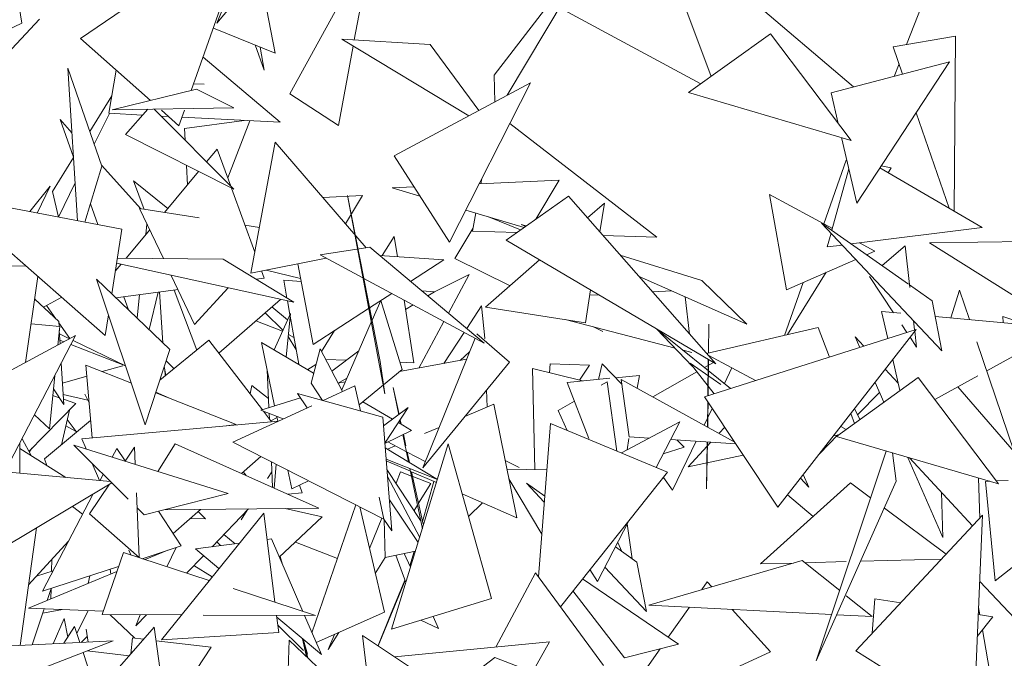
# Model space of a CAD drawing. Header units: metres. Extents: x -14.5 to 13.2, y -19 to 3.3.
# Tile 200 of 210: x 11.82 to 12.015, y 2.874 to 3.001. Entities that reach past the tile are written whole.
import ezdxf

# ---------------------------------------------------------------- set-up
doc = ezdxf.new("R2010")
doc.units = ezdxf.units.M
doc.layers.add('G-IMPT', color=7, linetype='Continuous', lineweight=5)
doc.layers.add('L-PLNT', color=7, linetype='Continuous', lineweight=5, true_color=0x005900)

# ---------------------------------------------------------------- blocks, each defined once
blk = doc.blocks.new('ÁRVORES ORNAMENTAIS - Pequeno e Médio Porte - Ipê-roxo-2870950-CORTE_CALÇADA')
at = {"layer": 'G-IMPT', "color": 253, "true_color": 0xaaaaaa}
for p, q in [((8.13666, 3.02113), (8.11901, 3)), ((8.09211, 2.99697), (8.1257, 3.01992)), ((8.11398, 2.98668), (8.1257, 3.01992)), ((8.17384, 2.98972), (8.19581, 3.01835)), ((8.17638, 2.98575), (8.19581, 3.01835)), ((8.14972, 3.01558), (8.13344, 2.98601)), ((8.14619, 2.99669), (8.14972, 3.01558)), ((8.08048, 2.99998), (8.07886, 3.01032)), ((8.11901, 3), (8.12402, 3.0121)), ((8.21669, 2.98947), (8.20987, 3.0079)), ((8.24487, 2.98739), (8.22073, 3.00798)), ((8.13058, 2.99407), (8.12832, 3.00552)), ((8.21466, 2.98801), (8.18752, 3.00266)), ((8.25532, 2.99579), (8.25832, 3.00351)), ((8.08397, 3.00076), (8.06388, 2.97939)), ((8.08048, 2.99998), (8.0757, 2.99769)), ((8.13058, 2.99407), (8.11834, 2.99904)), ((8.10589, 2.98471), (8.09211, 2.99697)), ((8.16882, 2.98169), (8.1437, 2.99683)), ((8.16121, 2.9958), (8.1437, 2.99683)), ((8.22843, 2.9979), (8.21225, 2.98628)), ((8.22843, 2.9979), (8.24439, 2.97681)), ((8.26502, 2.99741), (8.25267, 2.99534)), ((8.26502, 2.99741), (8.26473, 2.96286)), ((8.12658, 2.99569), (8.12837, 2.99071)), ((8.1276, 2.99528), (8.12837, 2.99071)), ((8.14304, 2.9798), (8.14597, 2.99547)), ((8.17081, 2.98276), (8.16121, 2.9958)), ((8.25267, 2.99534), (8.25455, 2.98993)), ((8.11632, 2.99331), (8.13155, 2.9804)), ((8.0963, 2.9717), (8.08958, 2.9911)), ((8.09151, 2.96094), (8.08958, 2.9911)), ((8.24042, 2.98622), (8.26385, 2.99238)), ((8.2455, 2.96445), (8.26385, 2.99238)), ((8.25288, 2.98949), (8.25384, 2.99197)), ((8.09914, 2.99072), (8.09771, 2.98218)), ((8.17384, 2.98972), (8.17398, 2.98446)), ((8.09831, 2.98286), (8.11503, 2.98694)), ((8.1165, 2.98791), (8.11443, 2.98798)), ((8.12239, 2.98329), (8.11503, 2.98694)), ((8.15404, 2.97377), (8.181, 2.98823)), ((8.16501, 2.95669), (8.181, 2.98823)), ((8.09829, 2.98563), (8.09391, 2.9786)), ((8.14304, 2.9798), (8.13344, 2.98601)), ((8.24439, 2.97681), (8.21225, 2.98628)), ((8.24183, 2.98019), (8.24042, 2.98622)), ((8.09831, 2.98286), (8.12239, 2.98329)), ((8.10537, 2.98298), (8.10098, 2.97796)), ((8.10662, 2.98301), (8.12236, 2.96717)), ((8.0948, 2.97605), (8.09781, 2.98217)), ((8.10436, 2.98183), (8.09771, 2.98218)), ((8.10942, 2.98156), (8.10799, 2.98164)), ((8.11151, 2.9797), (8.10806, 2.98277)), ((8.11151, 2.9797), (8.11261, 2.9828)), ((8.13155, 2.9804), (8.11212, 2.98142)), ((8.25721, 2.98227), (8.26374, 2.96344)), ((8.0904, 2.97835), (8.08804, 2.98096)), ((8.08804, 2.98096), (8.09071, 2.97354)), ((8.12442, 2.98077), (8.11263, 2.97921)), ((8.11275, 2.97684), (8.11263, 2.97921)), ((8.12552, 2.98071), (8.12118, 2.96942)), ((8.17691, 2.98017), (8.20597, 2.95769)), ((8.10098, 2.97796), (8.12236, 2.96717)), ((8.2455, 2.96445), (8.24248, 2.97737)), ((8.13056, 2.9765), (8.12577, 2.95061)), ((8.13056, 2.9765), (8.14852, 2.95559)), ((8.09071, 2.97346), (8.08652, 2.96673)), ((8.11911, 2.97507), (8.11701, 2.97256)), ((8.11911, 2.97507), (8.12178, 2.96775)), ((8.16501, 2.95669), (8.15404, 2.97377)), ((8.0963, 2.9717), (8.09292, 2.96067)), ((8.10403, 2.9633), (8.09623, 2.97191)), ((8.11321, 2.96802), (8.11301, 2.97189)), ((8.24341, 2.97293), (8.23898, 2.96036)), ((8.25006, 2.97139), (8.27029, 2.95963)), ((8.25231, 2.97139), (8.25034, 2.97182)), ((8.25231, 2.97139), (8.25171, 2.97043)), ((8.11543, 2.97067), (8.10865, 2.96257)), ((8.24392, 2.9712), (8.24058, 2.95906)), ((8.0821, 2.96275), (8.08607, 2.96775)), ((8.08353, 2.96247), (8.08607, 2.96775)), ((8.08771, 2.96167), (8.09103, 2.96842)), ((8.10464, 2.9632), (8.10254, 2.96882)), ((8.10933, 2.96339), (8.10254, 2.96882)), ((8.15367, 2.96744), (8.15798, 2.96764)), ((8.15916, 2.96579), (8.15367, 2.96744)), ((8.17086, 2.96823), (8.18667, 2.96895)), ((8.17141, 2.96932), (8.17122, 2.96824)), ((8.18209, 2.96125), (8.18667, 2.96895)), ((8.09696, 2.93826), (8.06543, 2.96595)), ((8.10024, 2.95926), (8.06543, 2.96595)), ((8.08771, 2.96167), (8.08652, 2.96673)), ((8.12191, 2.9674), (8.12653, 2.95472)), ((8.14, 2.96551), (8.14784, 2.96594)), ((8.14445, 2.96034), (8.14784, 2.96594)), ((8.15221, 2.92672), (8.14482, 2.96591)), ((8.15133, 2.93309), (8.14482, 2.96591)), ((8.17622, 2.95712), (8.18853, 2.96578)), ((8.18853, 2.96578), (8.21765, 2.93264)), ((8.2316, 2.94731), (8.22825, 2.96612)), ((8.24068, 2.95944), (8.22825, 2.96612)), ((8.09403, 2.9643), (8.09551, 2.96017)), ((8.19561, 2.96442), (8.19228, 2.96151)), ((8.19471, 2.95875), (8.19561, 2.96442)), ((8.10377, 2.96334), (8.11556, 2.96149)), ((8.10377, 2.96334), (8.10846, 2.95346)), ((8.17975, 2.95961), (8.16824, 2.96306)), ((8.17018, 2.96248), (8.16954, 2.95891)), ((8.17274, 2.96171), (8.17906, 2.95912)), ((8.10522, 2.96028), (8.10501, 2.95822)), ((8.12458, 2.96008), (8.12744, 2.95963)), ((8.18007, 2.95983), (8.17918, 2.96022)), ((8.18018, 2.95991), (8.17918, 2.96022)), ((8.26229, 2.93525), (8.23855, 2.96049)), ((8.25571, 2.9484), (8.23855, 2.96049)), ((8.24441, 2.95636), (8.27029, 2.95963)), ((8.09825, 2.94652), (8.10024, 2.95926)), ((8.10577, 2.95913), (8.10109, 2.95354)), ((8.15167, 2.95405), (8.15408, 2.95786)), ((8.15408, 2.95786), (8.15471, 2.95384)), ((8.16962, 2.95938), (8.16607, 2.9535)), ((8.17835, 2.95862), (8.16954, 2.95891)), ((8.20597, 2.95769), (8.19532, 2.95805)), ((8.24042, 2.9585), (8.23967, 2.95576)), ((8.17622, 2.95712), (8.21765, 2.93264)), ((8.23967, 2.95576), (8.24264, 2.95614)), ((8.24906, 2.95494), (8.24604, 2.95657)), ((8.25504, 2.95596), (8.2505, 2.95207)), ((8.25504, 2.95596), (8.25598, 2.94778)), ((8.29648, 2.95706), (8.25988, 2.9566)), ((8.28127, 2.94309), (8.25988, 2.9566)), ((8.13942, 2.95418), (8.14926, 2.9557)), ((8.13942, 2.95418), (8.14789, 2.94963)), ((8.17185, 2.93676), (8.14926, 2.9557)), ((8.15119, 2.95408), (8.16391, 2.95322)), ((8.21487, 2.94915), (8.19875, 2.95415)), ((8.24743, 2.95423), (8.24906, 2.95494)), ((8.06418, 2.95228), (8.08139, 2.95194)), ((8.10009, 2.95234), (8.09895, 2.95098)), ((8.13421, 2.94483), (8.09919, 2.95253)), ((8.12028, 2.95333), (8.09935, 2.95356)), ((8.13421, 2.94483), (8.12028, 2.95333)), ((8.12577, 2.95061), (8.1406, 2.95355)), ((8.13803, 2.93647), (8.13505, 2.95245)), ((8.15731, 2.94895), (8.16391, 2.95322)), ((8.17697, 2.94811), (8.16607, 2.9535)), ((8.18281, 2.95322), (8.17214, 2.94389)), ((8.2316, 2.94731), (8.24531, 2.9533)), ((8.08368, 2.94993), (8.0812, 2.93295)), ((8.11003, 2.95015), (8.11464, 2.94042)), ((8.12788, 2.95103), (8.1284, 2.94959)), ((8.13559, 2.94955), (8.12878, 2.9512)), ((8.16202, 2.94686), (8.16891, 2.95029)), ((8.1648, 2.94267), (8.16891, 2.95029)), ((8.22376, 2.9405), (8.20247, 2.94992)), ((8.23947, 2.95075), (8.2318, 2.93843)), ((8.25278, 2.94277), (8.24801, 2.94992)), ((8.10975, 2.93551), (8.09526, 2.94939)), ((8.09526, 2.94939), (8.10488, 2.92062)), ((8.12677, 2.94937), (8.1284, 2.94959)), ((8.13289, 2.94564), (8.13226, 2.94918)), ((8.13226, 2.94918), (8.13571, 2.94891)), ((8.14807, 2.94954), (8.17185, 2.93676)), ((8.22376, 2.9405), (8.21487, 2.94915)), ((8.23488, 2.94874), (8.23119, 2.93829)), ((8.26041, 2.94509), (8.25592, 2.94825)), ((8.09909, 2.94572), (8.11136, 2.94734)), ((8.10375, 2.94633), (8.10327, 2.94172)), ((8.10563, 2.93945), (8.10745, 2.94682)), ((8.10838, 2.93682), (8.10771, 2.94686)), ((8.11504, 2.93536), (8.1106, 2.94724)), ((8.12128, 2.94767), (8.11464, 2.94042)), ((8.14922, 2.94371), (8.15361, 2.94656)), ((8.15957, 2.94706), (8.16202, 2.94687)), ((8.16073, 2.94608), (8.16202, 2.94687)), ((8.19187, 2.94079), (8.19289, 2.94726)), ((8.1945, 2.94631), (8.19273, 2.94622)), ((8.20893, 2.94706), (8.20515, 2.94686)), ((8.26577, 2.94725), (8.26411, 2.94174)), ((8.26577, 2.94725), (8.26775, 2.94141)), ((8.08779, 2.94104), (8.08303, 2.94547)), ((8.08476, 2.94386), (8.08837, 2.94581)), ((8.08536, 2.94419), (8.08721, 2.94158)), ((8.10064, 2.94592), (8.10156, 2.94335)), ((8.11944, 2.93478), (8.13162, 2.9454)), ((8.13347, 2.94238), (8.13298, 2.9451)), ((8.14971, 2.94126), (8.15144, 2.94521)), ((8.15144, 2.94521), (8.15564, 2.93153)), ((8.15605, 2.94525), (8.15798, 2.93289)), ((8.15634, 2.94339), (8.15782, 2.94429)), ((8.17132, 2.9441), (8.1684, 2.93965)), ((8.17132, 2.9441), (8.17201, 2.93776)), ((8.21246, 2.93854), (8.21157, 2.94589)), ((8.26229, 2.93525), (8.26041, 2.94509)), ((8.09696, 2.93826), (8.09761, 2.94237)), ((8.12858, 2.94275), (8.13208, 2.93929)), ((8.13299, 2.94133), (8.1299, 2.9439)), ((8.13034, 2.93543), (8.13356, 2.94258)), ((8.13356, 2.94258), (8.13276, 2.93401)), ((8.1352, 2.93258), (8.13351, 2.94211)), ((8.13803, 2.93647), (8.14903, 2.94359)), ((8.19187, 2.94079), (8.17214, 2.94389)), ((8.25039, 2.94299), (8.25162, 2.93767)), ((8.25039, 2.94299), (8.25417, 2.94265)), ((8.08797, 2.94002), (8.08231, 2.94055)), ((8.08779, 2.94104), (8.08785, 2.94004)), ((8.08781, 2.94074), (8.08999, 2.93766)), ((8.12673, 2.94114), (8.132, 2.93912)), ((8.1437, 2.92753), (8.14954, 2.94088)), ((8.15896, 2.93183), (8.16391, 2.94102)), ((8.20958, 2.93576), (8.18784, 2.94142)), ((8.21623, 2.94053), (8.21616, 2.93481)), ((8.21618, 2.93481), (8.21623, 2.94053)), ((8.25538, 2.93887), (8.25439, 2.94036)), ((8.25673, 2.94116), (8.25693, 2.93936)), ((8.26099, 2.94202), (8.28643, 2.93971)), ((8.27438, 2.94202), (8.27932, 2.94035)), ((8.27438, 2.94202), (8.27442, 2.9408)), ((8.05399, 2.91836), (8.09112, 2.93826)), ((8.07716, 2.91134), (8.09112, 2.93826)), ((8.08797, 2.94002), (8.0876, 2.93638)), ((8.08789, 2.93928), (8.08805, 2.93662)), ((8.08994, 2.93763), (8.08793, 2.9386)), ((8.13317, 2.93848), (8.13426, 2.93788)), ((8.13969, 2.93511), (8.1423, 2.93923)), ((8.1679, 2.93888), (8.16387, 2.93275)), ((8.17684, 2.93297), (8.17039, 2.93857)), ((8.1953, 2.93905), (8.19348, 2.93995)), ((8.21306, 2.93215), (8.20592, 2.93957)), ((8.22054, 2.92778), (8.206, 2.93952)), ((8.21539, 2.92614), (8.25724, 2.93946)), ((8.23789, 2.93984), (8.21582, 2.93473)), ((8.2299, 2.90435), (8.25724, 2.93946)), ((8.24009, 2.934), (8.23789, 2.93984)), ((8.25696, 2.9391), (8.25732, 2.93597)), ((8.27118, 2.93129), (8.28643, 2.93971)), ((8.08801, 2.93735), (8.08882, 2.93703)), ((8.0902, 2.93649), (8.10095, 2.93227)), ((8.10095, 2.93227), (8.09062, 2.9373)), ((8.10776, 2.92943), (8.11747, 2.93735)), ((8.12803, 2.92359), (8.11747, 2.93735)), ((8.13044, 2.92435), (8.12787, 2.93688)), ((8.13816, 2.93084), (8.12787, 2.93688)), ((8.13467, 2.93559), (8.13313, 2.93807)), ((8.15972, 2.91211), (8.17005, 2.93772)), ((8.17192, 2.93769), (8.17201, 2.93776)), ((8.24607, 2.93591), (8.24516, 2.938)), ((8.24687, 2.93616), (8.24516, 2.938)), ((8.25732, 2.93597), (8.25603, 2.9379)), ((8.26925, 2.93699), (8.27661, 2.91525)), ((8.10975, 2.93551), (8.10488, 2.92062)), ((8.13943, 2.93562), (8.13764, 2.92885)), ((8.13943, 2.93562), (8.14388, 2.92718)), ((8.14706, 2.93521), (8.14176, 2.9312)), ((8.16711, 2.93335), (8.16896, 2.93502)), ((8.2129, 2.9349), (8.21116, 2.93535)), ((8.22548, 2.92935), (8.21611, 2.93439)), ((8.08828, 2.93278), (8.08876, 2.92462)), ((8.09436, 2.918), (8.09313, 2.93241)), ((8.10213, 2.92885), (8.09313, 2.93241)), ((8.11056, 2.93172), (8.109, 2.93322)), ((8.13701, 2.93152), (8.1386, 2.9325)), ((8.14052, 2.93354), (8.14465, 2.93339)), ((8.15221, 2.92672), (8.15133, 2.93309)), ((8.15514, 2.93112), (8.16839, 2.93359)), ((8.15518, 2.933), (8.15798, 2.93289)), ((8.17684, 2.93297), (8.15972, 2.91211)), ((8.18475, 2.93088), (8.1849, 2.93268)), ((8.19266, 2.93239), (8.1849, 2.93268)), ((8.19071, 2.92942), (8.19266, 2.93239)), ((8.19515, 2.93265), (8.19446, 2.92959)), ((8.19908, 2.92866), (8.19515, 2.93265)), ((8.21257, 2.93277), (8.21729, 2.92675)), ((8.21257, 2.93277), (8.21862, 2.9286)), ((8.21541, 2.93192), (8.21716, 2.93292)), ((8.21614, 2.93353), (8.21605, 2.92635)), ((8.21611, 2.92637), (8.21617, 2.93351)), ((8.25259, 2.93349), (8.25401, 2.92737)), ((8.10044, 2.93229), (8.09639, 2.93112)), ((8.10894, 2.93039), (8.10864, 2.93212)), ((8.10881, 2.93029), (8.10872, 2.93162)), ((8.12898, 2.9315), (8.12931, 2.924)), ((8.14714, 2.92457), (8.15564, 2.93153)), ((8.19128, 2.92928), (8.18138, 2.93171)), ((8.18138, 2.93171), (8.18184, 2.91175)), ((8.20522, 2.92612), (8.21391, 2.93107)), ((8.21933, 2.92876), (8.22083, 2.93185)), ((8.25367, 2.92884), (8.25111, 2.93159)), ((8.087, 2.93032), (8.08595, 2.91983)), ((8.09331, 2.93023), (8.08851, 2.92884)), ((8.13764, 2.92885), (8.13993, 2.92543)), ((8.1447, 2.92982), (8.14299, 2.92886)), ((8.143, 2.92885), (8.14439, 2.92911)), ((8.18829, 2.92899), (8.1967, 2.92981)), ((8.18829, 2.92899), (8.19256, 2.91789)), ((8.19616, 2.92911), (8.19499, 2.92842)), ((8.19616, 2.92911), (8.1981, 2.91539)), ((8.19783, 2.92992), (8.20254, 2.93038)), ((8.19895, 2.92956), (8.22129, 2.91727)), ((8.19895, 2.92956), (8.20051, 2.91822)), ((8.20254, 2.93038), (8.20211, 2.92782)), ((8.2576, 2.92997), (8.24148, 2.91828)), ((8.25082, 2.92506), (8.2491, 2.929)), ((8.2576, 2.92997), (8.27351, 2.90896)), ((8.26089, 2.92562), (8.2694, 2.93031)), ((8.08674, 2.9277), (8.08876, 2.92462)), ((8.08864, 2.92661), (8.09353, 2.92545)), ((8.09297, 2.92667), (8.09377, 2.92495)), ((8.12284, 2.92065), (8.10694, 2.92694)), ((8.10698, 2.92706), (8.1097, 2.92585)), ((8.12597, 2.92838), (8.12562, 2.92674)), ((8.12597, 2.92838), (8.12923, 2.92583)), ((8.1518, 2.92214), (8.13495, 2.92681)), ((8.13495, 2.92681), (8.13691, 2.92397)), ((8.14633, 2.92832), (8.14002, 2.92541)), ((8.14633, 2.92832), (8.1474, 2.92336)), ((8.15498, 2.92261), (8.15386, 2.928)), ((8.15504, 2.92266), (8.15386, 2.928)), ((8.17244, 2.9241), (8.17235, 2.9275)), ((8.24565, 2.9226), (8.24997, 2.92701)), ((8.26545, 2.92813), (8.27661, 2.91525)), ((8.08187, 2.91535), (8.09119, 2.92482)), ((8.08788, 2.92596), (8.0866, 2.9264)), ((8.09119, 2.92482), (8.08869, 2.92568)), ((8.13553, 2.92596), (8.12773, 2.9235)), ((8.15375, 2.92171), (8.14787, 2.92516)), ((8.16804, 2.92225), (8.17378, 2.92467)), ((8.1783, 2.90221), (8.17378, 2.92467)), ((8.1897, 2.92531), (8.18648, 2.92342)), ((8.2299, 2.90435), (8.21539, 2.92614)), ((8.21604, 2.92517), (8.21597, 2.9202)), ((8.21608, 2.9223), (8.2161, 2.92507)), ((8.08988, 2.92349), (8.08834, 2.91668)), ((8.1378, 2.92438), (8.12218, 2.91717)), ((8.13214, 2.92177), (8.12773, 2.9235)), ((8.12986, 2.92121), (8.12827, 2.92329)), ((8.12937, 2.92285), (8.12941, 2.92179)), ((8.15194, 2.92038), (8.15685, 2.924)), ((8.15685, 2.924), (8.15222, 2.91696)), ((8.18648, 2.92342), (8.18826, 2.91946)), ((8.21607, 2.92207), (8.21693, 2.92383)), ((8.24504, 2.92086), (8.24429, 2.92283)), ((8.24613, 2.92166), (8.24505, 2.9238)), ((8.08298, 2.92257), (8.08595, 2.91983)), ((8.08496, 2.91387), (8.09407, 2.92145)), ((8.08946, 2.92164), (8.0912, 2.91931)), ((8.09236, 2.91782), (8.1312, 2.92133)), ((8.13092, 2.92206), (8.12972, 2.92139)), ((8.13107, 2.92132), (8.13087, 2.92226)), ((8.1518, 2.92214), (8.15363, 2.89964)), ((8.1575, 2.91951), (8.1549, 2.92104)), ((8.15536, 2.92077), (8.15521, 2.9215)), ((8.15546, 2.92071), (8.15527, 2.92159)), ((8.18494, 2.92084), (8.18259, 2.89054)), ((8.18494, 2.92084), (8.20811, 2.91126)), ((8.19897, 2.91504), (8.21051, 2.9212)), ((8.20587, 2.91218), (8.21051, 2.9212)), ((8.21534, 2.92055), (8.21599, 2.92191)), ((8.21608, 2.9223), (8.21604, 2.92016)), ((8.0912, 2.91931), (8.08918, 2.92039)), ((8.1209, 2.9204), (8.12284, 2.92065)), ((8.15222, 2.91693), (8.1575, 2.91951)), ((8.16008, 2.91888), (8.16294, 2.92009)), ((8.21939, 2.92014), (8.21828, 2.91893)), ((8.24341, 2.91971), (8.24232, 2.9203)), ((8.08012, 2.91705), (8.0801, 2.91107)), ((8.08053, 2.91785), (8.08231, 2.91453)), ((8.09236, 2.91782), (8.0932, 2.91583)), ((8.10739, 2.9114), (8.1108, 2.91685)), ((8.1108, 2.91685), (8.13918, 2.90415)), ((8.15203, 2.90196), (8.12218, 2.91717)), ((8.15649, 2.91529), (8.15281, 2.91722)), ((8.15357, 2.88021), (8.16476, 2.91685)), ((8.15691, 2.91328), (8.15579, 2.91867)), ((8.1564, 2.91642), (8.1559, 2.91873)), ((8.17329, 2.88624), (8.16476, 2.91685)), ((8.20046, 2.91789), (8.20009, 2.91564)), ((8.20445, 2.91796), (8.20051, 2.91822)), ((8.22157, 2.91686), (8.20871, 2.91769)), ((8.20909, 2.9077), (8.21378, 2.91736)), ((8.21136, 2.91617), (8.20994, 2.91761)), ((8.21666, 2.91717), (8.21219, 2.9123)), ((8.21599, 2.91722), (8.21582, 2.90793)), ((8.21594, 2.91722), (8.21582, 2.90793)), ((8.23811, 2.91489), (8.24174, 2.9186)), ((8.24199, 2.91865), (8.24085, 2.91841)), ((8.27351, 2.90896), (8.24148, 2.91828)), ((8.08919, 2.91022), (8.08011, 2.9159)), ((8.08246, 2.91596), (8.08195, 2.9152)), ((8.10153, 2.90593), (8.09077, 2.91659)), ((8.09077, 2.91659), (8.12125, 2.90706)), ((8.09925, 2.91595), (8.09835, 2.91422)), ((8.1009, 2.91346), (8.09925, 2.91595)), ((8.10274, 2.9162), (8.10088, 2.91343)), ((8.10289, 2.9128), (8.10274, 2.9162)), ((8.15229, 2.91607), (8.16261, 2.90982)), ((8.15276, 2.91579), (8.1543, 2.91644)), ((8.16022, 2.91334), (8.15665, 2.91521)), ((8.15712, 2.91314), (8.15667, 2.9152)), ((8.21136, 2.91617), (8.20725, 2.91487)), ((8.25131, 2.91542), (8.2375, 2.87396)), ((8.25331, 2.90945), (8.25257, 2.91505)), ((8.08541, 2.91259), (8.08496, 2.91387)), ((8.0944, 2.91299), (8.09584, 2.9096)), ((8.12392, 2.91098), (8.12775, 2.91433)), ((8.1298, 2.91329), (8.13002, 2.90825)), ((8.16261, 2.90981), (8.15248, 2.91379)), ((8.15729, 2.91141), (8.1525, 2.91351)), ((8.17601, 2.91357), (8.17876, 2.91215)), ((8.22306, 2.91462), (8.21219, 2.9123)), ((8.26252, 2.89832), (8.25558, 2.91417)), ((8.25594, 2.91407), (8.26839, 2.90061)), ((8.06246, 2.91272), (8.09804, 2.90939)), ((8.12426, 2.91128), (8.12483, 2.91058)), ((8.12907, 2.91001), (8.12989, 2.91129)), ((8.13078, 2.91279), (8.13034, 2.90811)), ((8.13382, 2.90793), (8.13306, 2.91163)), ((8.1593, 2.90171), (8.15264, 2.91177)), ((8.15535, 2.91129), (8.15444, 2.90905)), ((8.15749, 2.91047), (8.15535, 2.91129)), ((8.15964, 2.90007), (8.15718, 2.91194)), ((8.16242, 2.90917), (8.1575, 2.91132)), ((8.1598, 2.90095), (8.15752, 2.91131)), ((8.17636, 2.91186), (8.18423, 2.9117)), ((8.20811, 2.91126), (8.18691, 2.88464)), ((8.06687, 2.89033), (8.09827, 2.90916)), ((8.09659, 2.91083), (8.09594, 2.90959)), ((8.13382, 2.90793), (8.13714, 2.90955)), ((8.15276, 2.91038), (8.15911, 2.89835)), ((8.16132, 2.90902), (8.15773, 2.91038)), ((8.16189, 2.9094), (8.15967, 2.90152)), ((8.18324, 2.89899), (8.17675, 2.90994)), ((8.18374, 2.9053), (8.18023, 2.90904)), ((8.18383, 2.90647), (8.18023, 2.90904)), ((8.20728, 2.91021), (8.20909, 2.9077)), ((8.24422, 2.90914), (8.22646, 2.89312)), ((8.23603, 2.90829), (8.23434, 2.91005)), ((8.23489, 2.91076), (8.23603, 2.90829)), ((8.25331, 2.90945), (8.2375, 2.87396)), ((8.24422, 2.90914), (8.24823, 2.90617)), ((8.26957, 2.9101), (8.26979, 2.9021)), ((8.2709, 2.90943), (8.27177, 2.90946)), ((8.2709, 2.90943), (8.27286, 2.88975)), ((8.27309, 2.90951), (8.27541, 2.9096)), ((8.09783, 2.90889), (8.09389, 2.90303)), ((8.1037, 2.89439), (8.10314, 2.90717)), ((8.13591, 2.90715), (8.13306, 2.90689)), ((8.13535, 2.90867), (8.13591, 2.90715)), ((8.16132, 2.90902), (8.15889, 2.90509)), ((8.26252, 2.89832), (8.26222, 2.90728)), ((8.09456, 2.90693), (8.08454, 2.88769)), ((8.10468, 2.9028), (8.12125, 2.90706)), ((8.15109, 2.90629), (8.15203, 2.90196)), ((8.15313, 2.90576), (8.1588, 2.89732)), ((8.1783, 2.90221), (8.16753, 2.90693)), ((8.17153, 2.90518), (8.16876, 2.90251)), ((8.2318, 2.90679), (8.23685, 2.90249)), ((8.09246, 2.90291), (8.09048, 2.90449)), ((8.10468, 2.9028), (8.10327, 2.9042)), ((8.112, 2.89667), (8.10747, 2.90352)), ((8.10856, 2.9038), (8.13918, 2.90415)), ((8.11037, 2.89914), (8.1158, 2.90388)), ((8.11534, 2.90348), (8.11676, 2.90201)), ((8.11808, 2.8965), (8.1253, 2.90399)), ((8.12383, 2.90184), (8.12502, 2.90371)), ((8.13987, 2.90242), (8.13251, 2.90408)), ((8.13782, 2.8795), (8.1465, 2.90478)), ((8.14727, 2.90439), (8.15214, 2.88354)), ((8.15867, 2.90473), (8.15801, 2.90366)), ((8.25095, 2.90415), (8.26319, 2.89506)), ((8.27286, 2.88975), (8.29039, 2.90361)), ((8.1037, 2.89439), (8.09389, 2.90303)), ((8.1283, 2.90317), (8.10809, 2.87812)), ((8.11375, 2.90209), (8.11676, 2.90201)), ((8.1283, 2.90317), (8.13051, 2.88553)), ((8.13137, 2.89443), (8.13987, 2.90242)), ((8.15163, 2.90216), (8.14919, 2.89616)), ((8.15203, 2.90196), (8.15363, 2.89964)), ((8.15208, 2.90189), (8.15229, 2.89436)), ((8.19427, 2.88963), (8.20043, 2.90161)), ((8.24529, 2.87595), (8.27037, 2.90272)), ((8.26854, 2.86143), (8.27037, 2.90272)), ((8.0834, 2.90024), (8.08015, 2.87698)), ((8.20013, 2.90104), (8.20111, 2.89411)), ((8.08972, 2.89763), (8.08183, 2.889)), ((8.11902, 2.89748), (8.11977, 2.89673)), ((8.12266, 2.89711), (8.12042, 2.89893)), ((8.12896, 2.89794), (8.1298, 2.89806)), ((8.13599, 2.88373), (8.1298, 2.89806)), ((8.14287, 2.89419), (8.13458, 2.89744)), ((8.19825, 2.89737), (8.19905, 2.89559)), ((8.10165, 2.89581), (8.10205, 2.89488)), ((8.112, 2.89667), (8.10428, 2.89414)), ((8.10488, 2.89395), (8.10933, 2.8958)), ((8.10917, 2.89254), (8.11101, 2.89635)), ((8.11478, 2.89607), (8.12351, 2.89722)), ((8.11478, 2.89607), (8.11943, 2.89217)), ((8.15828, 2.89564), (8.15229, 2.89436)), ((8.158, 2.89558), (8.15719, 2.8927)), ((8.20204, 2.89345), (8.19779, 2.89648)), ((8.08645, 2.89406), (8.08638, 2.89166)), ((8.09636, 2.88308), (8.10056, 2.89537)), ((8.10056, 2.89537), (8.11751, 2.8898)), ((8.11304, 2.89127), (8.11637, 2.89473)), ((8.13154, 2.89459), (8.13199, 2.893)), ((8.15227, 2.89436), (8.15034, 2.89123)), ((8.15638, 2.88941), (8.15442, 2.89482)), ((8.15731, 2.89244), (8.15606, 2.89517)), ((8.23473, 2.8938), (8.2044, 2.88498)), ((8.24213, 2.88785), (8.23473, 2.8938)), ((8.24341, 2.89356), (8.2353, 2.89334)), ((8.26224, 2.89404), (8.24626, 2.89363)), ((8.08183, 2.88434), (8.09927, 2.89161)), ((8.08666, 2.89175), (8.0834, 2.89071)), ((8.09962, 2.89262), (8.08454, 2.88769)), ((8.09806, 2.8911), (8.09796, 2.89208)), ((8.11448, 2.89277), (8.1181, 2.89053)), ((8.19427, 2.88963), (8.19277, 2.89199)), ((8.20395, 2.88372), (8.19573, 2.89249)), ((8.20395, 2.88372), (8.20204, 2.89345)), ((8.23296, 2.89328), (8.22646, 2.89312)), ((8.09357, 2.88923), (8.09392, 2.89075)), ((8.15624, 2.88981), (8.15092, 2.87692)), ((8.15333, 2.88305), (8.15621, 2.88987)), ((8.182, 2.89134), (8.17417, 2.87668)), ((8.19543, 2.87304), (8.182, 2.89134)), ((8.19131, 2.89016), (8.21023, 2.87727)), ((8.21593, 2.88957), (8.21484, 2.88802)), ((8.21593, 2.88957), (8.21682, 2.88859)), ((8.28552, 2.87295), (8.26979, 2.88963)), ((8.08626, 2.88825), (8.08547, 2.88586)), ((8.08629, 2.88826), (8.08623, 2.88618)), ((8.12223, 2.88825), (8.1385, 2.88291)), ((8.1894, 2.88776), (8.19961, 2.87453)), ((8.15357, 2.88021), (8.17329, 2.88624)), ((8.24854, 2.8827), (8.24341, 2.88682)), ((8.24907, 2.88621), (8.24853, 2.87941)), ((8.25418, 2.88543), (8.24907, 2.88621)), ((8.09659, 2.88374), (8.08183, 2.88434)), ((8.08492, 2.88422), (8.08256, 2.87712)), ((8.08465, 2.8834), (8.0885, 2.88407)), ((8.09135, 2.87939), (8.0936, 2.88386)), ((8.24055, 2.88311), (8.2044, 2.88498)), ((8.21241, 2.88457), (8.20824, 2.87863)), ((8.22085, 2.88413), (8.22846, 2.87572)), ((8.26982, 2.88306), (8.26956, 2.8845)), ((8.08666, 2.8773), (8.08887, 2.88229)), ((8.08955, 2.8786), (8.08887, 2.88229)), ((8.09636, 2.88308), (8.11204, 2.88302)), ((8.10281, 2.87842), (8.09794, 2.88307)), ((8.10387, 2.88305), (8.10302, 2.88087)), ((8.10302, 2.88087), (8.10511, 2.88304)), ((8.11632, 2.883), (8.1385, 2.88291)), ((8.13083, 2.88294), (8.13126, 2.87954)), ((8.13088, 2.88256), (8.13969, 2.87517)), ((8.13969, 2.87517), (8.13634, 2.88292)), ((8.13866, 2.87756), (8.15214, 2.88354)), ((8.15333, 2.88305), (8.15088, 2.87695)), ((8.15937, 2.88198), (8.16286, 2.88031)), ((8.16286, 2.88031), (8.16176, 2.88271)), ((8.24854, 2.8827), (8.24156, 2.88306)), ((8.27239, 2.88267), (8.26931, 2.87873)), ((8.27239, 2.88267), (8.2695, 2.88311)), ((8.10667, 2.88063), (8.0849, 2.8558)), ((8.09091, 2.88072), (8.08879, 2.87741)), ((8.09195, 2.87757), (8.09091, 2.88072)), ((8.09362, 2.87765), (8.09317, 2.88022)), ((8.10667, 2.88063), (8.10983, 2.85696)), ((8.13107, 2.88102), (8.13618, 2.87601)), ((8.2727, 2.86664), (8.27034, 2.88005)), ((8.09854, 2.87789), (8.05554, 2.87575)), ((8.05802, 2.86223), (8.09854, 2.87789)), ((8.09219, 2.87758), (8.09343, 2.87878)), ((8.10237, 2.87847), (8.10205, 2.87536)), ((8.10237, 2.87847), (8.10456, 2.87822)), ((8.10703, 2.87793), (8.11791, 2.87666)), ((8.13126, 2.87954), (8.10809, 2.87812)), ((8.13332, 2.87803), (8.13271, 2.86184)), ((8.14472, 2.86719), (8.13332, 2.87803)), ((8.13675, 2.87477), (8.13597, 2.87829)), ((8.13618, 2.87801), (8.13695, 2.87526)), ((8.14313, 2.87954), (8.14105, 2.87618)), ((8.14226, 2.87915), (8.14105, 2.87618)), ((8.14783, 2.87897), (8.15004, 2.86)), ((8.14783, 2.87897), (8.16485, 2.86765)), ((8.11791, 2.87666), (8.10901, 2.8631)), ((8.13698, 2.87455), (8.13618, 2.87786)), ((8.18479, 2.8777), (8.15415, 2.87477)), ((8.18479, 2.8777), (8.1814, 2.87173)), ((8.20663, 2.87634), (8.19564, 2.8607)), ((8.19961, 2.87453), (8.21023, 2.87727)), ((8.26854, 2.86143), (8.24529, 2.87595)), ((8.09421, 2.87072), (8.0926, 2.8756)), ((8.09337, 2.8759), (8.1017, 2.87497)), ((8.15988, 2.86386), (8.17396, 2.87462)), ((8.17396, 2.87462), (8.18453, 2.87052)), ((8.22846, 2.87572), (8.19564, 2.8607))]:
    blk.add_line(p, q, dxfattribs=at)

msp = doc.modelspace()

# ---------------------------------------------------------------- block references
at = {"layer": 'L-PLNT', "color": 253, "true_color": 0xaaaaaa}
msp.add_blockref('ÁRVORES ORNAMENTAIS - Pequeno e Médio Porte - Ipê-roxo-2870950-CORTE_CALÇADA', (3.74032, 0), dxfattribs=at)

doc.saveas('drawing.dxf')
